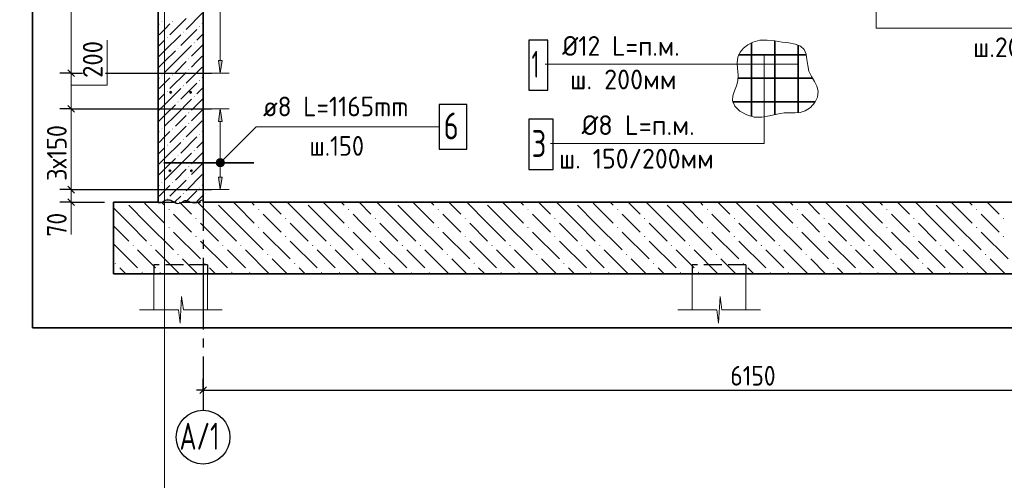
# Model space of a CAD drawing. Header units: millimetres. Extents: x 0 to 42000, y 0 to 29700.
# Tile 20 of 23: x 21387 to 32360, y 15919 to 21055. Entities that reach past the tile are written whole.
import ezdxf

# ---------------------------------------------------------------- set-up
doc = ezdxf.new("R2010")
doc.units = ezdxf.units.MM
doc.linetypes.add('______2', pattern=[270, 200, -70])
doc.linetypes.add('______5', pattern=[1100, 800, -100, 100, -100])
for name, color, linetype, lineweight in [('Standard', 7, 'Continuous', 25), ('ЖБ Плита Фундамента верхний уровень', 7, 'Continuous', 35), ('ЖБ Стена верхний уровень', 7, 'Continuous', 35), ('Позиционная метка линия выноска', 7, 'Continuous', 13), ('Позиционная метка номер позиции', 7, 'Continuous', 13), ('Примечания', 7, 'Continuous', 13), ('Стена обрамление Г-обр.', 7, 'Continuous', 35), ('Стена обрамление П-обр.', 7, 'Continuous', 35)]:
    doc.layers.add(name, color=color, linetype=linetype, lineweight=lineweight)
doc.layers.add('Оси', color=7, linetype='______5')
doc.layers.add('Размерная выноска', color=7, linetype='Continuous')
doc.styles.add('ISOCPEUR', font='txt')

msp = doc.modelspace()

# ---------------------------------------------------------------- hatches: boundary and pattern name
at = {"layer": 'ЖБ Плита Фундамента верхний уровень', "linetype": 'Continuous', "lineweight": 18, "transparency": 33554687}
for points in [[(23045, 18937), (23052, 18944), (23058, 18937), (23052, 18931)], [(24045, 18937), (24052, 18944), (24058, 18937), (24052, 18931)], [(25045, 18937), (25052, 18944), (25058, 18937), (25052, 18931)], [(26045, 18937), (26052, 18944), (26058, 18937), (26052, 18931)], [(27045, 18937), (27052, 18944), (27058, 18937), (27052, 18931)], [(28045, 18937), (28052, 18944), (28058, 18937), (28052, 18931)], [(29045, 18937), (29052, 18944), (29058, 18937), (29052, 18931)], [(30045, 18937), (30052, 18944), (30058, 18937), (30052, 18931)], [(31045, 18937), (31052, 18944), (31058, 18937), (31052, 18931)], [(32045, 18937), (32052, 18944), (32058, 18937), (32052, 18931)], [(23345, 18837), (23352, 18844), (23358, 18837), (23352, 18831)], [(24345, 18837), (24352, 18844), (24358, 18837), (24352, 18831)], [(25345, 18837), (25352, 18844), (25358, 18837), (25352, 18831)], [(26345, 18837), (26352, 18844), (26358, 18837), (26352, 18831)], [(27345, 18837), (27352, 18844), (27358, 18837), (27352, 18831)], [(28345, 18837), (28352, 18844), (28358, 18837), (28352, 18831)], [(29345, 18837), (29352, 18844), (29358, 18837), (29352, 18831)], [(30345, 18837), (30352, 18844), (30358, 18837), (30352, 18831)], [(31345, 18837), (31352, 18844), (31358, 18837), (31352, 18831)], [(32345, 18837), (32352, 18844), (32358, 18837), (32352, 18831)], [(23045, 18737), (23052, 18744), (23058, 18737), (23052, 18731)], [(24045, 18737), (24052, 18744), (24058, 18737), (24052, 18731)], [(25045, 18737), (25052, 18744), (25058, 18737), (25052, 18731)], [(26045, 18737), (26052, 18744), (26058, 18737), (26052, 18731)], [(27045, 18737), (27052, 18744), (27058, 18737), (27052, 18731)], [(28045, 18737), (28052, 18744), (28058, 18737), (28052, 18731)], [(29045, 18737), (29052, 18744), (29058, 18737), (29052, 18731)], [(30045, 18737), (30052, 18744), (30058, 18737), (30052, 18731)], [(31045, 18737), (31052, 18744), (31058, 18737), (31052, 18731)], [(32045, 18737), (32052, 18744), (32058, 18737), (32052, 18731)], [(22645, 18537), (22652, 18544), (22658, 18537), (22652, 18531)], [(22845, 18537), (22852, 18544), (22858, 18537), (22852, 18531)], [(23345, 18637), (23352, 18644), (23358, 18637), (23352, 18631)], [(23645, 18537), (23652, 18544), (23658, 18537), (23652, 18531)], [(23845, 18537), (23852, 18544), (23858, 18537), (23852, 18531)], [(24345, 18637), (24352, 18644), (24358, 18637), (24352, 18631)], [(24645, 18537), (24652, 18544), (24658, 18537), (24652, 18531)], [(24845, 18537), (24852, 18544), (24858, 18537), (24852, 18531)], [(25345, 18637), (25352, 18644), (25358, 18637), (25352, 18631)], [(25645, 18537), (25652, 18544), (25658, 18537), (25652, 18531)], [(25845, 18537), (25852, 18544), (25858, 18537), (25852, 18531)], [(26345, 18637), (26352, 18644), (26358, 18637), (26352, 18631)], [(26645, 18537), (26652, 18544), (26658, 18537), (26652, 18531)], [(26845, 18537), (26852, 18544), (26858, 18537), (26852, 18531)], [(27345, 18637), (27352, 18644), (27358, 18637), (27352, 18631)], [(27645, 18537), (27652, 18544), (27658, 18537), (27652, 18531)], [(27845, 18537), (27852, 18544), (27858, 18537), (27852, 18531)], [(28345, 18637), (28352, 18644), (28358, 18637), (28352, 18631)], [(28645, 18537), (28652, 18544), (28658, 18537), (28652, 18531)], [(28845, 18537), (28852, 18544), (28858, 18537), (28852, 18531)], [(29345, 18637), (29352, 18644), (29358, 18637), (29352, 18631)], [(29645, 18537), (29652, 18544), (29658, 18537), (29652, 18531)], [(29845, 18537), (29852, 18544), (29858, 18537), (29852, 18531)], [(30345, 18637), (30352, 18644), (30358, 18637), (30352, 18631)], [(30645, 18537), (30652, 18544), (30658, 18537), (30652, 18531)], [(30845, 18537), (30852, 18544), (30858, 18537), (30852, 18531)], [(31345, 18637), (31352, 18644), (31358, 18637), (31352, 18631)], [(31645, 18537), (31652, 18544), (31658, 18537), (31652, 18531)], [(31845, 18537), (31852, 18544), (31858, 18537), (31852, 18531)], [(32345, 18637), (32352, 18644), (32358, 18637), (32352, 18631)], [(23145, 18437), (23152, 18444), (23158, 18437), (23152, 18431)], [(24145, 18437), (24152, 18444), (24158, 18437), (24152, 18431)], [(25145, 18437), (25152, 18444), (25158, 18437), (25152, 18431)], [(26145, 18437), (26152, 18444), (26158, 18437), (26152, 18431)], [(27145, 18437), (27152, 18444), (27158, 18437), (27152, 18431)], [(28145, 18437), (28152, 18444), (28158, 18437), (28152, 18431)], [(29145, 18437), (29152, 18444), (29158, 18437), (29152, 18431)], [(30145, 18437), (30152, 18444), (30158, 18437), (30152, 18431)], [(31145, 18437), (31152, 18444), (31158, 18437), (31152, 18431)], [(32145, 18437), (32152, 18444), (32158, 18437), (32152, 18431)], [(22445, 18337), (22452, 18344), (22458, 18337), (22452, 18331)], [(23445, 18337), (23452, 18344), (23458, 18337), (23452, 18331)], [(24445, 18337), (24452, 18344), (24458, 18337), (24452, 18331)], [(25445, 18337), (25452, 18344), (25458, 18337), (25452, 18331)], [(26445, 18337), (26452, 18344), (26458, 18337), (26452, 18331)], [(27445, 18337), (27452, 18344), (27458, 18337), (27452, 18331)], [(28445, 18337), (28452, 18344), (28458, 18337), (28452, 18331)], [(29445, 18337), (29452, 18344), (29458, 18337), (29452, 18331)], [(30445, 18337), (30452, 18344), (30458, 18337), (30452, 18331)], [(31445, 18337), (31452, 18344), (31458, 18337), (31452, 18331)], [(22745, 18237), (22752, 18244), (22758, 18237), (22752, 18231)], [(22945, 18237), (22952, 18244), (22958, 18237), (22952, 18231)], [(23745, 18237), (23752, 18244), (23758, 18237), (23752, 18231)], [(23945, 18237), (23952, 18244), (23958, 18237), (23952, 18231)], [(24745, 18237), (24752, 18244), (24758, 18237), (24752, 18231)], [(24945, 18237), (24952, 18244), (24958, 18237), (24952, 18231)], [(25745, 18237), (25752, 18244), (25758, 18237), (25752, 18231)], [(25945, 18237), (25952, 18244), (25958, 18237), (25952, 18231)], [(26745, 18237), (26752, 18244), (26758, 18237), (26752, 18231)], [(26945, 18237), (26952, 18244), (26958, 18237), (26952, 18231)], [(27745, 18237), (27752, 18244), (27758, 18237), (27752, 18231)], [(27945, 18237), (27952, 18244), (27958, 18237), (27952, 18231)], [(28745, 18237), (28752, 18244), (28758, 18237), (28752, 18231)], [(28945, 18237), (28952, 18244), (28958, 18237), (28952, 18231)], [(29745, 18237), (29752, 18244), (29758, 18237), (29752, 18231)], [(29945, 18237), (29952, 18244), (29958, 18237), (29952, 18231)], [(30745, 18237), (30752, 18244), (30758, 18237), (30752, 18231)], [(30945, 18237), (30952, 18244), (30958, 18237), (30952, 18231)], [(31745, 18237), (31752, 18244), (31758, 18237), (31752, 18231)], [(31945, 18237), (31952, 18244), (31958, 18237), (31952, 18231)]]:
    msp.add_hatch(color=7, dxfattribs=at).paths.add_polyline_path(points, flags=16)
at = {"layer": 'ЖБ Стена верхний уровень', "linetype": 'Continuous', "lineweight": 18, "transparency": 33554687}
for points in [[(22967, 21037), (22972, 21042), (22977, 21037), (22972, 21032)], [(23087, 21037), (23092, 21042), (23097, 21037), (23092, 21032)], [(23387, 20977), (23392, 20982), (23397, 20977), (23392, 20972)], [(23027, 20857), (23032, 20862), (23037, 20857), (23032, 20852)], [(23207, 20917), (23212, 20922), (23217, 20917), (23212, 20912)], [(23147, 20737), (23152, 20742), (23157, 20737), (23152, 20732)], [(23327, 20797), (23332, 20802), (23337, 20797), (23332, 20792)], [(23267, 20617), (23272, 20622), (23277, 20617), (23272, 20612)], [(22967, 20437), (22972, 20442), (22977, 20437), (22972, 20432)], [(23087, 20437), (23092, 20442), (23097, 20437), (23092, 20432)], [(23267, 20497), (23272, 20502), (23277, 20497), (23272, 20492)], [(23207, 20317), (23212, 20322), (23217, 20317), (23212, 20312)], [(23387, 20377), (23392, 20382), (23397, 20377), (23392, 20372)], [(23027, 20257), (23032, 20262), (23037, 20257), (23032, 20252)], [(23327, 20197), (23332, 20202), (23337, 20197), (23332, 20192)], [(23147, 20137), (23152, 20142), (23157, 20137), (23152, 20132)], [(23267, 20017), (23272, 20022), (23277, 20017), (23272, 20012)], [(23267, 19897), (23272, 19902), (23277, 19897), (23272, 19892)], [(22967, 19837), (22972, 19842), (22977, 19837), (22972, 19832)], [(23087, 19837), (23092, 19842), (23097, 19837), (23092, 19832)], [(23387, 19777), (23392, 19782), (23397, 19777), (23392, 19772)], [(23027, 19657), (23032, 19662), (23037, 19657), (23032, 19652)], [(23207, 19717), (23212, 19722), (23217, 19717), (23212, 19712)], [(23147, 19537), (23152, 19542), (23157, 19537), (23152, 19532)], [(23327, 19597), (23332, 19602), (23337, 19597), (23332, 19592)], [(23267, 19417), (23272, 19422), (23277, 19417), (23272, 19412)], [(22967, 19237), (22972, 19242), (22977, 19237), (22972, 19232)], [(23087, 19237), (23092, 19242), (23097, 19237), (23092, 19232)], [(23267, 19297), (23272, 19302), (23277, 19297), (23272, 19292)], [(23207, 19117), (23212, 19122), (23217, 19117), (23212, 19112)], [(23387, 19177), (23392, 19182), (23397, 19177), (23392, 19172)], [(23027, 19057), (23032, 19062), (23037, 19057), (23032, 19052)]]:
    msp.add_hatch(color=7, dxfattribs=at).paths.add_polyline_path(points, flags=16)
at = {"layer": 'Позиционная метка линия выноска', "linetype": 'Continuous', "lineweight": 13, "transparency": 33554687}
for points in [[(23655, 19428), (23591, 19492), (23580, 19471)], [(23655, 19428), (23580, 19471), (23635, 19417)], [(23635, 19417), (23580, 19471), (23580, 19449)], [(23635, 19417), (23580, 19449), (23612, 19417)], [(23612, 19417), (23580, 19449), (23591, 19428)], [(23666, 19449), (23612, 19503), (23591, 19492)], [(23666, 19449), (23591, 19492), (23655, 19428)], [(23666, 19471), (23635, 19503), (23612, 19503)], [(23666, 19471), (23612, 19503), (23666, 19449)], [(23635, 19503), (23666, 19471), (23655, 19492)]]:
    msp.add_hatch(color=7, dxfattribs=at).paths.add_polyline_path(points)
at = {"layer": 'Стена обрамление П-обр.', "linetype": 'Continuous', "lineweight": 13, "transparency": 33554687}
for points in [[(23643, 20600), (23623, 20460), (23603, 20600)], [(23643, 19300), (23623, 19160), (23603, 19300)]]:
    msp.add_hatch(color=7, dxfattribs=at).paths.add_polyline_path(points, flags=16)
msp.add_hatch(color=7, dxfattribs=at).paths.add_polyline_path([(23643, 19920), (23623, 20060), (23603, 19920)])

# ---------------------------------------------------------------- linework, layer by layer
at = {"layer": 'Standard', "color": 7, "linetype": 'Continuous', "lineweight": 13, "transparency": 33554687}
for p, q in [((21961, 24060), (21961, 20460)), ((21961, 20460), (21961, 20060)), ((21961, 20060), (21961, 19160)), ((21961, 19160), (21961, 19020)), ((21961, 19020), (21961, 18945)), ((23174, 17670), (23192, 17970)), ((23192, 17970), (23211, 17820)), ((29174, 17670), (29192, 17970)), ((29192, 17970), (29211, 17820)), ((22723, 17820), (23156, 17820)), ((23156, 17820), (23174, 17670)), ((23211, 17820), (23643, 17820)), ((23643, 17820), (23643, 17820)), ((28723, 17820), (29156, 17820)), ((29156, 17820), (29174, 17670)), ((29211, 17820), (29643, 17820)), ((29643, 17820), (29643, 17820))]:
    msp.add_line(p, q, dxfattribs=at)
at = {"layer": 'Standard', "color": 7, "linetype": 'Continuous', "lineweight": -3, "transparency": 33554687}
for p, q in [((21961, 20460), (21836, 20460)), ((21961, 20460), (22086, 20460)), ((21961, 20460), (22058, 20460)), ((22344, 20460), (23523, 20460)), ((21961, 20060), (21836, 20060)), ((21961, 20060), (22086, 20060)), ((21961, 20060), (23523, 20060)), ((21961, 19160), (21836, 19160)), ((21961, 19160), (22086, 19160)), ((21961, 19160), (23523, 19160)), ((21961, 19020), (21836, 19020)), ((21961, 19020), (22086, 19020)), ((21961, 19020), (22331, 19020)), ((23431, 16925), (23431, 17050)), ((23431, 16925), (23356, 16925)), ((23431, 16925), (23431, 16800)), ((23431, 16925), (23431, 16800)), ((23431, 16925), (35731, 16925))]:
    msp.add_line(p, q, dxfattribs=at)
at = {"layer": 'Standard', "color": 7, "linetype": 'Continuous', "lineweight": 25, "transparency": 33554687}
for p, q in [((21923, 20497), (21998, 20422)), ((21923, 20097), (21998, 20022)), ((21923, 19197), (21998, 19122)), ((21923, 19058), (21998, 18982)), ((23394, 16887), (23469, 16962))]:
    msp.add_line(p, q, dxfattribs=at)
at = {"layer": 'Standard', "color": 7, "linetype": 'Continuous', "lineweight": 18, "transparency": 33554687}
for p, q in [((22881, 18220), (22881, 17820)), ((23481, 18220), (23481, 17820)), ((28881, 18220), (28881, 17820)), ((29481, 18220), (29481, 17820))]:
    msp.add_line(p, q, dxfattribs=at)
at = {"layer": 'Standard', "color": 7, "linetype": 'Continuous', "lineweight": 13, "transparency": 33554687}
msp.add_lwpolyline([(23000, 28700), (2000, 28700), (2000, 500), (23000, 500), (23000, 28700)], dxfattribs=at)
at = {"layer": 'Standard', "color": 254, "linetype": 'Continuous', "lineweight": 35, "true_color": 0xc4c4ff, "transparency": 33554687}
msp.add_lwpolyline([(21530, 17620), (38731, 17620), (38731, 25700), (21530, 25700), (21530, 17620)], dxfattribs=at)
at = {"layer": 'ЖБ Плита Фундамента верхний уровень', "color": 7, "linetype": 'Continuous', "lineweight": 35, "transparency": 33554687}
for p, q in [((22431, 19020), (22431, 18220)), ((22931, 19020), (22431, 19020)), ((38531, 19020), (23431, 19020)), ((22431, 18220), (38531, 18220))]:
    msp.add_line(p, q, dxfattribs=at)
at = {"layer": 'ЖБ Плита Фундамента верхний уровень', "color": 252, "linetype": 'Continuous', "lineweight": 18, "true_color": 0x8f8f8f, "transparency": 33554687}
for p, q in [((22602, 18987), (22802, 18787)), ((22802, 18987), (22769, 19020)), ((22802, 18987), (23002, 18787)), ((22969, 19020), (23002, 18987)), ((23169, 19020), (23302, 18887)), ((23602, 18787), (23369, 19020)), ((23602, 18987), (23802, 18787)), ((23802, 18987), (23769, 19020)), ((23802, 18987), (24002, 18787)), ((23969, 19020), (24002, 18987)), ((24169, 19020), (24302, 18887)), ((24602, 18787), (24369, 19020)), ((24602, 18987), (24802, 18787)), ((24802, 18987), (24769, 19020)), ((24802, 18987), (25002, 18787)), ((24969, 19020), (25002, 18987)), ((25169, 19020), (25302, 18887)), ((25602, 18787), (25369, 19020)), ((25602, 18987), (25802, 18787)), ((25802, 18987), (25769, 19020)), ((25802, 18987), (26002, 18787)), ((25969, 19020), (26002, 18987)), ((26169, 19020), (26302, 18887)), ((26602, 18787), (26369, 19020)), ((26602, 18987), (26802, 18787)), ((26802, 18987), (26769, 19020)), ((26802, 18987), (27002, 18787)), ((26969, 19020), (27002, 18987)), ((27169, 19020), (27302, 18887)), ((27602, 18787), (27369, 19020)), ((27602, 18987), (27802, 18787)), ((27802, 18987), (27769, 19020)), ((27802, 18987), (28002, 18787)), ((27969, 19020), (28002, 18987)), ((28169, 19020), (28302, 18887)), ((28602, 18787), (28369, 19020)), ((28602, 18987), (28802, 18787)), ((28802, 18987), (28769, 19020)), ((28802, 18987), (29002, 18787)), ((28969, 19020), (29002, 18987)), ((29169, 19020), (29302, 18887)), ((29602, 18787), (29369, 19020)), ((29602, 18987), (29802, 18787)), ((29802, 18987), (29769, 19020)), ((29802, 18987), (30002, 18787)), ((29969, 19020), (30002, 18987)), ((30169, 19020), (30302, 18887)), ((30602, 18787), (30369, 19020)), ((30602, 18987), (30802, 18787)), ((30802, 18987), (30769, 19020)), ((30802, 18987), (31002, 18787)), ((30969, 19020), (31002, 18987)), ((31169, 19020), (31302, 18887)), ((31602, 18787), (31369, 19020)), ((31602, 18987), (31802, 18787)), ((31802, 18987), (31769, 19020)), ((31802, 18987), (32002, 18787)), ((31969, 19020), (32002, 18987)), ((32169, 19020), (32302, 18887)), ((22602, 18787), (22431, 18957)), ((23202, 18787), (23102, 18887)), ((24202, 18787), (24102, 18887)), ((25202, 18787), (25102, 18887)), ((26202, 18787), (26102, 18887)), ((27202, 18787), (27102, 18887)), ((28202, 18787), (28102, 18887)), ((29202, 18787), (29102, 18887)), ((30202, 18787), (30102, 18887)), ((31202, 18787), (31102, 18887)), ((32202, 18787), (32102, 18887)), ((22602, 18787), (22802, 18587)), ((22802, 18787), (23102, 18487)), ((23302, 18687), (23202, 18787)), ((23402, 18787), (23602, 18587)), ((23602, 18787), (23802, 18587)), ((23802, 18787), (24102, 18487)), ((24302, 18687), (24202, 18787)), ((24402, 18787), (24602, 18587)), ((24602, 18787), (24802, 18587)), ((24802, 18787), (25102, 18487)), ((25302, 18687), (25202, 18787)), ((25402, 18787), (25602, 18587)), ((25602, 18787), (25802, 18587)), ((25802, 18787), (26102, 18487)), ((26302, 18687), (26202, 18787)), ((26402, 18787), (26602, 18587)), ((26602, 18787), (26802, 18587)), ((26802, 18787), (27102, 18487)), ((27302, 18687), (27202, 18787)), ((27402, 18787), (27602, 18587)), ((27602, 18787), (27802, 18587)), ((27802, 18787), (28102, 18487)), ((28302, 18687), (28202, 18787)), ((28402, 18787), (28602, 18587)), ((28602, 18787), (28802, 18587)), ((28802, 18787), (29102, 18487)), ((29302, 18687), (29202, 18787)), ((29402, 18787), (29602, 18587)), ((29602, 18787), (29802, 18587)), ((29802, 18787), (30102, 18487)), ((30302, 18687), (30202, 18787)), ((30402, 18787), (30602, 18587)), ((30602, 18787), (30802, 18587)), ((30802, 18787), (31102, 18487)), ((31302, 18687), (31202, 18787)), ((31402, 18787), (31602, 18587)), ((31602, 18787), (31802, 18587)), ((31802, 18787), (32102, 18487)), ((32302, 18687), (32202, 18787)), ((22431, 18757), (22602, 18587)), ((23102, 18687), (23402, 18387)), ((24102, 18687), (24402, 18387)), ((25102, 18687), (25402, 18387)), ((26102, 18687), (26402, 18387)), ((27102, 18687), (27402, 18387)), ((28102, 18687), (28402, 18387)), ((29102, 18687), (29402, 18387)), ((30102, 18687), (30402, 18387)), ((31102, 18687), (31402, 18387)), ((32102, 18687), (32402, 18387)), ((22431, 18557), (22702, 18287)), ((23402, 18587), (23702, 18287)), ((24402, 18587), (24702, 18287)), ((25402, 18587), (25702, 18287)), ((26402, 18587), (26702, 18287)), ((27402, 18587), (27702, 18287)), ((28402, 18587), (28702, 18287)), ((29402, 18587), (29702, 18287)), ((30402, 18587), (30702, 18287)), ((31402, 18587), (31702, 18287)), ((22802, 18387), (22702, 18487)), ((22902, 18487), (23169, 18220)), ((23802, 18387), (23702, 18487)), ((23902, 18487), (24169, 18220)), ((24802, 18387), (24702, 18487)), ((24902, 18487), (25169, 18220)), ((25802, 18387), (25702, 18487)), ((25902, 18487), (26169, 18220)), ((26802, 18387), (26702, 18487)), ((26902, 18487), (27169, 18220)), ((27802, 18387), (27702, 18487)), ((27902, 18487), (28169, 18220)), ((28802, 18387), (28702, 18487)), ((28902, 18487), (29169, 18220)), ((29802, 18387), (29702, 18487)), ((29902, 18487), (30169, 18220)), ((30802, 18387), (30702, 18487)), ((30902, 18487), (31169, 18220)), ((31802, 18387), (31702, 18487)), ((31902, 18487), (32169, 18220)), ((22902, 18287), (22802, 18387)), ((23202, 18387), (23369, 18220)), ((23902, 18287), (23802, 18387)), ((24202, 18387), (24369, 18220)), ((24902, 18287), (24802, 18387)), ((25202, 18387), (25369, 18220)), ((25902, 18287), (25802, 18387)), ((26202, 18387), (26369, 18220)), ((26902, 18287), (26802, 18387)), ((27202, 18387), (27369, 18220)), ((27902, 18287), (27802, 18387)), ((28202, 18387), (28369, 18220)), ((28902, 18287), (28802, 18387)), ((29202, 18387), (29369, 18220)), ((29902, 18287), (29802, 18387)), ((30202, 18387), (30369, 18220)), ((30902, 18287), (30802, 18387)), ((31202, 18387), (31369, 18220)), ((31902, 18287), (31802, 18387)), ((32202, 18387), (32369, 18220)), ((22569, 18220), (22502, 18287)), ((23569, 18220), (23502, 18287)), ((24569, 18220), (24502, 18287)), ((25569, 18220), (25502, 18287)), ((26569, 18220), (26502, 18287)), ((27569, 18220), (27502, 18287)), ((28569, 18220), (28502, 18287)), ((29569, 18220), (29502, 18287)), ((30569, 18220), (30502, 18287)), ((31569, 18220), (31502, 18287))]:
    msp.add_line(p, q, dxfattribs=at)
at = {"layer": 'ЖБ Стена верхний уровень', "color": 7, "linetype": 'Continuous', "lineweight": 35, "transparency": 33554687}
for p, q in [((22931, 24500), (22931, 19020)), ((23431, 19020), (23431, 24500))]:
    msp.add_line(p, q, dxfattribs=at)
at = {"layer": 'ЖБ Стена верхний уровень', "color": 251, "linetype": 'Continuous', "lineweight": 18, "true_color": 0x494949, "transparency": 33554687}
for p, q in [((23242, 21067), (23062, 20887)), ((23422, 21127), (23242, 20947)), ((22942, 21007), (22931, 20997)), ((23002, 20947), (23062, 21007)), ((23431, 21017), (23422, 21007)), ((22942, 20887), (23002, 20947)), ((23002, 20707), (23182, 20887)), ((23362, 20947), (23182, 20767)), ((23431, 20897), (23362, 20827)), ((23002, 20827), (22931, 20757)), ((23122, 20587), (23302, 20767)), ((23431, 20777), (23302, 20647)), ((23002, 20707), (22931, 20637)), ((23122, 20707), (23002, 20587)), ((23362, 20587), (23422, 20647)), ((23002, 20587), (22931, 20517)), ((23122, 20587), (23002, 20467)), ((23242, 20587), (23122, 20467)), ((23422, 20527), (23242, 20347)), ((23302, 20527), (23362, 20587)), ((23242, 20467), (23062, 20287)), ((23431, 20417), (23422, 20407)), ((22942, 20407), (22931, 20397)), ((22942, 20287), (23002, 20347)), ((23002, 20347), (23062, 20407)), ((23362, 20347), (23182, 20167)), ((23002, 20227), (22931, 20157)), ((23002, 20107), (23182, 20287)), ((23431, 20297), (23362, 20227)), ((23002, 20107), (22931, 20037)), ((23122, 20107), (23002, 19987)), ((23122, 19987), (23302, 20167)), ((23431, 20177), (23302, 20047)), ((23002, 19987), (22931, 19917)), ((23122, 19987), (23002, 19867)), ((23242, 19987), (23122, 19867)), ((23302, 19927), (23362, 19987)), ((23362, 19987), (23422, 20047)), ((23242, 19867), (23062, 19687)), ((23422, 19927), (23242, 19747)), ((22942, 19807), (22931, 19797)), ((23002, 19747), (23062, 19807)), ((23431, 19817), (23422, 19807)), ((22942, 19687), (23002, 19747)), ((23002, 19507), (23182, 19687)), ((23362, 19747), (23182, 19567)), ((23431, 19697), (23362, 19627)), ((23002, 19627), (22931, 19557)), ((23122, 19387), (23302, 19567)), ((23431, 19577), (23302, 19447)), ((23002, 19507), (22931, 19437)), ((23122, 19507), (23002, 19387)), ((23362, 19387), (23422, 19447)), ((23002, 19387), (22931, 19317)), ((23122, 19387), (23002, 19267)), ((23242, 19387), (23122, 19267)), ((23422, 19327), (23242, 19147)), ((23302, 19327), (23362, 19387)), ((22942, 19207), (22931, 19197)), ((23002, 19147), (23062, 19207)), ((23242, 19267), (23062, 19087)), ((23431, 19217), (23422, 19207)), ((22942, 19087), (23002, 19147)), ((23362, 19147), (23234, 19020)), ((23431, 19097), (23362, 19027)), ((23002, 19027), (22994, 19020)), ((23114, 19020), (23182, 19087))]:
    msp.add_line(p, q, dxfattribs=at)
at = {"layer": 'Оси', "color": 8, "linetype": '______5', "lineweight": -3, "transparency": 33554687}
msp.add_line((23431, 23900), (23431, 16700), dxfattribs=at)
at = {"layer": 'Оси', "color": 7, "linetype": 'Continuous', "lineweight": -3, "transparency": 33554687}
msp.add_circle((23431, 16400), 300, dxfattribs=at)
at = {"layer": 'Позиционная метка линия выноска', "color": 7, "linetype": 'Continuous', "lineweight": 13, "transparency": 33554687}
for p, q in [((23591, 19492), (23591, 19492)), ((23591, 19428), (23591, 19428)), ((23655, 19492), (23655, 19492)), ((23655, 19428), (23655, 19428))]:
    msp.add_line(p, q, dxfattribs=at)
for points in [[(33545, 20960), (30931, 20960), (30931, 22200), (30531, 22600)], [(26057, 19860), (24023, 19860), (23623, 19460)]]:
    msp.add_lwpolyline(points, dxfattribs=at)
msp.add_circle((23623, 19460), 45, dxfattribs=at)
at = {"layer": 'Позиционная метка номер позиции', "color": 7, "linetype": 'Continuous', "lineweight": 35, "transparency": 33554687}
for p, q in [((29542, 20798), (29542, 19975)), ((29802, 20819), (29802, 19996)), ((30063, 20771), (30063, 20018)), ((29399, 20661), (30154, 20661)), ((29394, 20401), (30223, 20401)), ((29332, 20140), (30253, 20140))]:
    msp.add_line(p, q, dxfattribs=at)
at = {"layer": 'Позиционная метка номер позиции', "color": 7, "linetype": 'Continuous', "lineweight": 25, "transparency": 33554687}
for points in [[(27062, 20267), (27272, 20267), (27272, 20827), (27062, 20827), (27062, 20267)], [(27062, 19384), (27332, 19384), (27332, 19944), (27062, 19944), (27062, 19384)]]:
    msp.add_lwpolyline(points, dxfattribs=at)
at = {"layer": 'Позиционная метка номер позиции', "color": 7, "linetype": '______2', "lineweight": 13, "transparency": 33554687}
msp.add_lwpolyline([(29885, 20804), (29801, 20819), (29718, 20828), (29636, 20825), (29557, 20804), (29502, 20776), (29453, 20737), (29415, 20691), (29391, 20638), (29383, 20575), (29388, 20509), (29394, 20441), (29391, 20372), (29374, 20316), (29352, 20260), (29333, 20206), (29329, 20155), (29356, 20090), (29413, 20034), (29489, 19993), (29572, 19969), (29659, 19967), (29743, 19982), (29825, 20002), (29908, 20015), (29967, 20016), (30027, 20016), (30086, 20021), (30142, 20037), (30200, 20075), (30247, 20130), (30277, 20192), (30286, 20256), (30272, 20313), (30243, 20367), (30210, 20422), (30183, 20481), (30169, 20545), (30161, 20611), (30152, 20672), (30130, 20722), (30089, 20759), (30030, 20782), (29960, 20795), (29885, 20804)], dxfattribs=at)
at = {"layer": 'Позиционная метка номер позиции', "color": 7, "linetype": 'Continuous', "lineweight": 13, "transparency": 33554687}
for points in [[(27302, 19674), (29685, 19674), (29685, 20661)], [(27242, 20557), (28669, 20557), (30063, 20557)]]:
    msp.add_lwpolyline(points, dxfattribs=at)
at = {"layer": 'Примечания', "color": 253, "linetype": '______2', "lineweight": -3, "true_color": 0xababab, "transparency": 33554687}
for p, q in [((22931, 19020), (23431, 19020)), ((22881, 18320), (22881, 18220)), ((23481, 18320), (22881, 18320)), ((23481, 18320), (23481, 18220)), ((28881, 18320), (28881, 18220)), ((29481, 18320), (28881, 18320)), ((29481, 18320), (29481, 18220))]:
    msp.add_line(p, q, dxfattribs=at)
at = {"layer": 'Примечания', "color": 7, "linetype": 'Continuous', "lineweight": 25, "transparency": 33554687}
for points in [[(22931, 19015), (22946, 19015), (22962, 19016), (22977, 19020), (22988, 19027), (22998, 19035), (23010, 19041), (23025, 19045), (23040, 19047), (23056, 19045), (23070, 19041), (23084, 19036), (23096, 19029), (23107, 19022), (23119, 19016), (23132, 19010), (23147, 19007), (23163, 19008), (23179, 19011), (23191, 19017), (23201, 19025), (23212, 19032), (23226, 19037), (23242, 19038), (23257, 19035), (23271, 19031), (23285, 19025), (23299, 19020), (23313, 19016), (23328, 19013), (23331, 19013)], [(23331, 19015), (23346, 19015), (23362, 19016), (23377, 19020), (23388, 19027), (23398, 19035), (23410, 19041), (23425, 19045), (23431, 19046)]]:
    msp.add_lwpolyline(points, dxfattribs=at)
at = {"layer": 'Размерная выноска', "color": 7, "linetype": 'Continuous', "lineweight": 13, "transparency": 33554687}
msp.add_line((21961, 19020), (21961, 18660), dxfattribs=at)
msp.add_lwpolyline([(21961, 20324), (22361, 20324), (22361, 20826)], dxfattribs=at)
at = {"layer": 'Стена обрамление Г-обр.', "color": 7, "linetype": 'Continuous', "lineweight": 35, "transparency": 33554687}
for centre in [(23071, 20245), (23291, 20245), (23061, 19370), (23301, 19370)]:
    msp.add_circle(centre, 8, dxfattribs=at)
at = {"layer": 'Стена обрамление П-обр.', "color": 251, "linetype": 'Continuous', "lineweight": 13, "true_color": 0x494949, "transparency": 33554687}
for p, q in [((23623, 20600), (23623, 23920)), ((23623, 20460), (23603, 20600)), ((23603, 20600), (23643, 20600)), ((23643, 20600), (23623, 20460)), ((23623, 20460), (23523, 20460)), ((23623, 20460), (23723, 20460)), ((23623, 20460), (23623, 20460)), ((23623, 20060), (23523, 20060)), ((23623, 20060), (23603, 19920)), ((23643, 19920), (23623, 20060)), ((23623, 20060), (23723, 20060)), ((23623, 20060), (23623, 20060)), ((23603, 19920), (23643, 19920)), ((23623, 19300), (23623, 19920)), ((23623, 19160), (23603, 19300)), ((23603, 19300), (23643, 19300)), ((23643, 19300), (23623, 19160)), ((23623, 19160), (23523, 19160)), ((23623, 19160), (23723, 19160)), ((23623, 19160), (23623, 19160))]:
    msp.add_line(p, q, dxfattribs=at)
at = {"layer": 'Стена обрамление П-обр.', "color": 7, "linetype": 'Continuous', "lineweight": 35, "transparency": 33554687}
msp.add_line((22995, 19460), (23995, 19460), dxfattribs=at)
at = {"layer": 'Стена обрамление П-обр.', "color": 7, "linetype": 'Continuous', "lineweight": 25, "transparency": 33554687}
msp.add_lwpolyline([(26061, 19610), (26371, 19610), (26371, 20110), (26061, 20110), (26061, 19610)], dxfattribs=at)

# ---------------------------------------------------------------- texts
at = {"layer": 'Standard', "color": 7, "linetype": 'Continuous', "lineweight": 25, "transparency": 33554687, "char_height": 220, "attachment_point": 7, "rotation": 90, "style": 'ISOCPEUR'}
for s, insert, width in [('\\W0.91;200', (22311, 20406), 561.98), ('\\W0.89;3х150', (21911, 19258), 823.55), ('\\W0.87;70', (21911, 18636), 403.92)]:
    msp.add_mtext(s, dxfattribs=dict(at, insert=insert, width=width))
at = {"layer": 'Standard', "color": 7, "linetype": 'Continuous', "lineweight": 25, "transparency": 33554687, "insert": (29306, 16975), "char_height": 220, "width": 666.9, "attachment_point": 7, "style": 'ISOCPEUR'}
msp.add_mtext('\\W0.87;6150', dxfattribs=at)
at = {"layer": 'Оси', "color": 7, "linetype": 'Continuous', "lineweight": 25, "transparency": 33554687, "insert": (23169, 16260), "char_height": 300, "width": 629.78, "attachment_point": 7, "style": 'ISOCPEUR'}
msp.add_mtext('\\W0.70;А/1', dxfattribs=at)
at = {"layer": 'Позиционная метка номер позиции', "color": 7, "linetype": 'Continuous', "lineweight": 25, "transparency": 33554687, "attachment_point": 7, "style": 'ISOCPEUR'}
for s, insert, char_height, width in [('\\W0.94;Ø12 L=п.м.', (27433, 20652), 220, 1488.7), ('\\W0.56;1', (27092, 20407), 300, 233.34), ('\\W0.96;ш. 200мм', (27521, 20278), 220, 1315.48), ('\\W0.97;Ø8 L=п.м.', (27650, 19769), 220, 1381.58), ('\\W0.78;3', (27092, 19524), 300, 326.41), ('\\W0.95;ш. 150/200мм', (27397, 19395), 220, 1885.78)]:
    msp.add_mtext(s, dxfattribs=dict(at, insert=insert, char_height=char_height, width=width))
at = {"layer": 'Стена обрамление П-обр.', "color": 7, "linetype": 'Continuous', "lineweight": 13, "transparency": 33554687, "attachment_point": 7, "style": 'ISOCPEUR'}
for s, insert, char_height, width in [('\\W0.95;ш.200 ', (32012, 20637), 220, 962.12), ('\\W0.93;ø8 L=1165mm ', (24099, 19977), 220, 1949.98), ('\\W0.78;6', (26111, 19720), 300, 326.41), ('\\W0.90;ш.150 ', (24616, 19537), 220, 912.91)]:
    msp.add_mtext(s, dxfattribs=dict(at, insert=insert, char_height=char_height, width=width))

doc.saveas('drawing.dxf')
